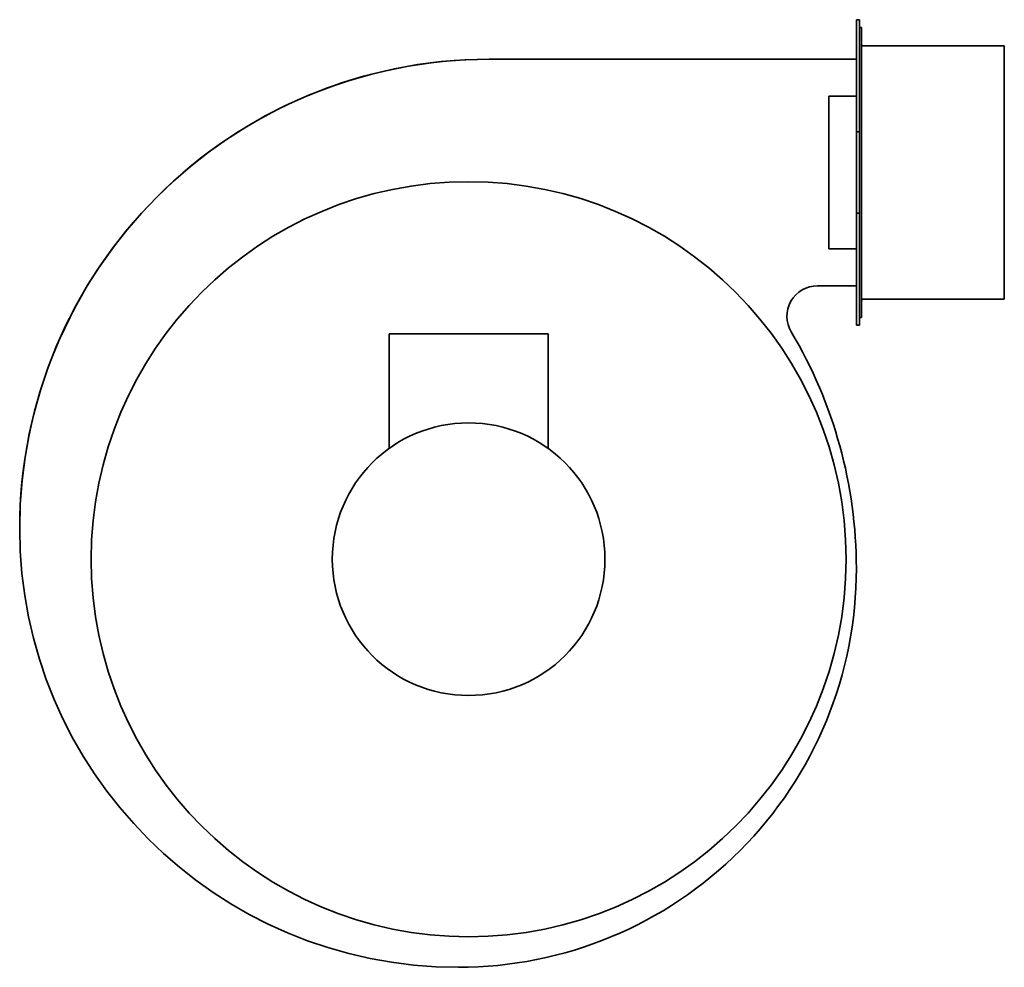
# Model space of a CAD drawing. Header units: millimetres. Extents: x 179 to 661, y 65 to 529.
import ezdxf

# ---------------------------------------------------------------- set-up
doc = ezdxf.new("R2010")
doc.units = ezdxf.units.MM
doc.header["$LTSCALE"] = 2
doc.layers.add('Krawędzie widoczne(ISO)', color=7, linetype='Continuous', lineweight=35, true_color=0x262659)

msp = doc.modelspace()

# ---------------------------------------------------------------- linework, layer by layer
at = {"layer": 'Krawędzie widoczne(ISO)'}
for p, q in [((588.75, 529.19), (588.75, 474.31)), ((590.25, 529.19), (588.75, 529.19)), ((590.25, 529.19), (590.25, 474.31)), ((591.25, 525.31), (590.25, 525.31)), ((591.25, 383.31), (591.25, 525.31)), ((661.25, 516.31), (592.25, 516.31)), ((661.25, 392.31), (661.25, 516.31)), ((588.75, 509.81), (408.75, 509.81)), ((575.25, 491.71), (587.95, 491.71)), ((575.25, 491.71), (575.25, 416.91)), ((588.75, 491.71), (587.95, 491.71)), ((588.75, 434.31), (588.75, 474.31)), ((588.75, 474.31), (590.25, 474.31)), ((590.25, 474.31), (590.25, 434.31)), ((588.75, 434.31), (588.75, 379.44)), ((590.25, 434.31), (588.75, 434.31)), ((590.25, 434.31), (590.25, 379.44)), ((575.25, 416.91), (587.95, 416.91)), ((587.95, 416.91), (588.75, 416.91)), ((569.75, 398.81), (588.75, 398.81)), ((661.25, 392.31), (592.25, 392.31)), ((591.25, 383.31), (590.25, 383.31)), ((588.75, 379.44), (590.25, 379.44)), ((359.75, 375.31), (437.75, 375.31)), ((359.75, 319.05), (359.75, 375.31)), ((437.75, 319.05), (437.75, 375.31))]:
    msp.add_line(p, q, dxfattribs=at)
for radius in [185, 66.8]:
    msp.add_circle((398.75, 264.81), radius, dxfattribs=at)
for centre, radius, start, end in [((592.25, 517.31), 1, 180, 270), ((408.75, 279.81), 230, 89.9995, 180), ((408.75, 279.81), 230, 90, 180), ((569.75, 383.81), 15, 90, 210.7397), ((592.25, 391.31), 1, 90, 180), ((361.75, 260.12), 227, 0.049, 30.7397), ((393.75, 279.81), 215, 180, 270), ((393.75, 279.81), 215, 180, 270), ((393.75, 259.81), 195, 270, 0.1464)]:
    msp.add_arc(centre, radius, start, end, dxfattribs=at)

doc.saveas('drawing.dxf')
